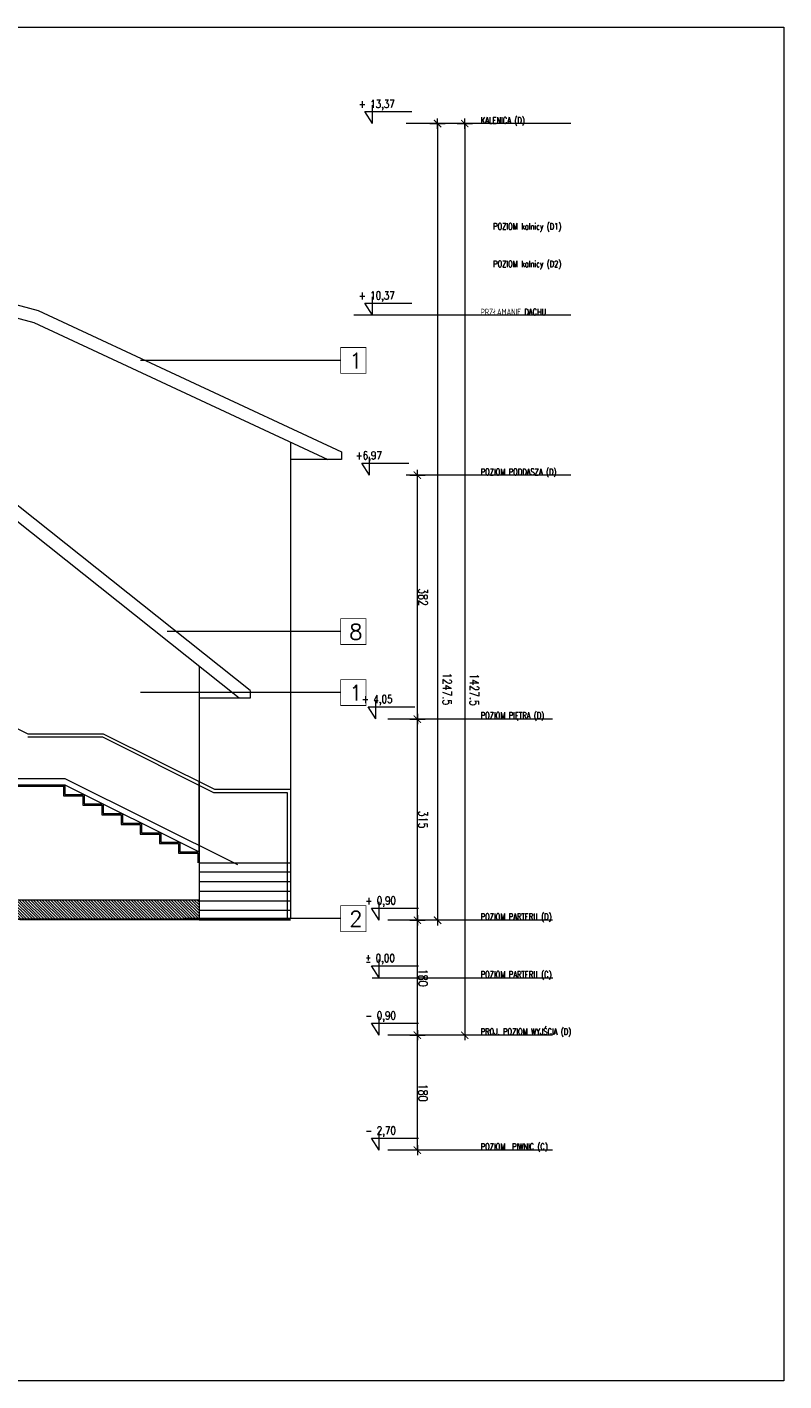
# Model space of a CAD drawing. Header units: millimetres. Extents: x -82287 to 177822, y -399756 to 0.
# Tile 57 of 228: x 73992 to 75176, y -238805 to -236685. Entities that reach past the tile are written whole.
import ezdxf
from ezdxf.enums import TextEntityAlignment as Align

# ---------------------------------------------------------------- set-up
doc = ezdxf.new("R2010")
doc.units = ezdxf.units.MM
doc.header["$MEASUREMENT"] = 0
doc.layers.get('DEFPOINTS').update_dxf_attribs({"lineweight": 50})
doc.layers.add('FL_XREF', color=252, linetype='Continuous')
for name, color, linetype, lineweight in [('SUŁOSZOWA - PB 21 03$0$! opisy okien elewacja', 251, 'Continuous', 0), ('SUŁOSZOWA - PB 21 03$0$!! 0_ Istn-sciany', 251, 'Continuous', 0), ('SUŁOSZOWA - PB 21 03$0$!! 0_ WIDOK ELEWACJA', 251, 'Continuous', 0), ('SUŁOSZOWA - PB 21 03$0$!! 0_Istn-cienka', 251, 'Continuous', 0), ('SUŁOSZOWA - PB 21 03$0$!! 0_Opis_pom', 251, 'Continuous', 0), ('SUŁOSZOWA - PB 21 03$0$!! 1_OPIS POM NOWE', 251, 'Continuous', 0), ('SUŁOSZOWA - PB 21 03$0$!! 2_ELEWACJA COKÓŁ', 251, 'Continuous', 0), ('SUŁOSZOWA - PB 21 03$0$!!_1  OPISY ELEWACJE', 251, 'Continuous', 0), ('SUŁOSZOWA - PB 21 03$0$0-rzedne-blok', 251, 'Continuous', 0)]:
    doc.layers.add(name, color=color, linetype=linetype, lineweight=lineweight)
doc.layers.add('SUŁOSZOWA - PB 21 03$0$ND', color=251, linetype='Continuous', lineweight=0, plot=False)
doc.styles.add('SUŁOSZOWA - PB 21 03$0$ARIAL', font='tahoma.ttf')
doc.styles.add('SUŁOSZOWA - PB 21 03$0$DEUTSCH', font='SIMPLEX8')
doc.styles.add('SUŁOSZOWA - PB 21 03$0$SIMPLEX', font='simplex.shx', dxfattribs={"width": 0.77})
doc.styles.add('SUŁOSZOWA - PB 21 03$0$TXT', font='simplex.shx')
doc.dimstyles.new('SUŁOSZOWA - PB 21 03$0$OL PB 100', dxfattribs={"dimscale": 4, "dimtxt": 3.5, "dimasz": 0.2, "dimexe": 10, "dimexo": 10, "dimgap": 0.5, "dimtad": 1, "dimdec": 1, "dimrnd": 0.5, "dimzin": 9, "dimdsep": 46, "dimtxsty": 'SUŁOSZOWA - PB 21 03$0$SIMPLEX', "dimblk": 'SUŁOSZOWA - PB 21 03$0$thick_MSz', "dimcen": 0.05, "dimdle": 8, "dimse1": 1, "dimse2": 1, "dimclrd": 256, "dimclre": 256, "dimclrt": 3, "dimadec": 1, "dimazin": 2, "dimtfac": 1, "dimtdec": 1, "dimtix": 1, "dimtofl": 0, "dimtmove": 2, "dimatfit": 3, "dimldrblk": 'SUŁOSZOWA - PB 21 03$0$thick_MSz', "dimfxl": 10, "dimfxlon": 1, "dimtolj": 1, "dimlwd": -1, "dimlwe": -1, "dimarcsym": 0})

# ---------------------------------------------------------------- blocks, each defined once
blk = doc.blocks.new('SUŁOSZOWA - PB 21 03$0$D_kota')
for p, q in [((8.7, 0), (8.7, 23)), ((-0.8, 15), (8.7, 15)), ((8.7, 0), (-0.8, 15))]:
    blk.add_line(p, q)
blk.add_lwpolyline([(-0.8, 15), (57.9, 15)])
at = {"style": 'SUŁOSZOWA - PB 21 03$0$DEUTSCH', "width": 0.8}
blk.add_attdef('POZ.ARCH', (7.3, 19.7), '', height=10, dxfattribs=at)
blk = doc.blocks.new('SUŁOSZOWA - PB 21 03$0$thick_MSz')
for p, q in [((-10, 0), (10, 0)), ((0, 15), (0, -15))]:
    blk.add_line(p, q)
at = {"const_width": 2, "elevation": 2}
blk.add_lwpolyline([(-7.1, -7.1), (7.1, 7.1)], dxfattribs=at)
blk = doc.blocks.new('*D182')
at = {"layer": 'DEFPOINTS', "color": 0, "ltscale": 100, "transparency": 16777216}
for p in [(-7256.9, 8688.1), (-7256.9, 8610.3), (-6009.6, 8600.1)]:
    blk.add_point(p, dxfattribs=at)
at = {"layer": 'SUŁOSZOWA - PB 21 03$0$ND', "ltscale": 100, "transparency": 16777216}
blk.add_line((-6010.4, 8610.3), (-7256.1, 8610.3), dxfattribs=at)
at = {"layer": 'SUŁOSZOWA - PB 21 03$0$ND', "ltscale": 100, "transparency": 16777216, "xscale": 0.8, "yscale": 0.8, "zscale": 0.8}
for p, rotation in [((-7256.9, 8610.3), 180.0000000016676), ((-6009.6, 8610.3), 1.667526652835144e-09)]:
    blk.add_blockref('SUŁOSZOWA - PB 21 03$0$thick_MSz', p, dxfattribs=dict(at, rotation=rotation))
at = {"layer": 'SUŁOSZOWA - PB 21 03$0$ND', "color": 3, "ltscale": 100, "transparency": 16777216, "insert": (-6894.8, 8595.3), "char_height": 14, "attachment_point": 5, "rotation": 180, "style": 'SUŁOSZOWA - PB 21 03$0$SIMPLEX'}
blk.add_mtext('\\A1;1247.5', dxfattribs=at)
blk = doc.blocks.new('*D183')
at = {"layer": 'DEFPOINTS', "color": 0, "ltscale": 100, "transparency": 16777216}
for p in [(-7436.9, 8703.8), (-7256.9, 8703.8), (-7256.9, 8642)]:
    blk.add_point(p, dxfattribs=at)
at = {"layer": 'SUŁOSZOWA - PB 21 03$0$ND', "ltscale": 100, "transparency": 16777216}
blk.add_line((-7436.1, 8642), (-7257.7, 8642), dxfattribs=at)
at = {"layer": 'SUŁOSZOWA - PB 21 03$0$ND', "ltscale": 100, "transparency": 16777216, "xscale": 0.8, "yscale": 0.8, "zscale": 0.8}
for p, rotation in [((-7436.9, 8642), 180.0000000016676), ((-7256.9, 8642), 1.667526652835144e-09)]:
    blk.add_blockref('SUŁOSZOWA - PB 21 03$0$thick_MSz', p, dxfattribs=dict(at, rotation=rotation))
at = {"layer": 'SUŁOSZOWA - PB 21 03$0$ND', "color": 3, "ltscale": 100, "transparency": 16777216, "insert": (-7346.9, 8633), "char_height": 14, "attachment_point": 5, "rotation": 180, "style": 'SUŁOSZOWA - PB 21 03$0$SIMPLEX'}
blk.add_mtext('\\A1;180', dxfattribs=at)
blk = doc.blocks.new('*D184')
at = {"layer": 'DEFPOINTS', "color": 0, "ltscale": 100, "transparency": 16777216}
for p in [(-7256.9, 8703.8), (-6941.9, 8703.8), (-6941.9, 8642)]:
    blk.add_point(p, dxfattribs=at)
at = {"layer": 'SUŁOSZOWA - PB 21 03$0$ND', "ltscale": 100, "transparency": 16777216}
blk.add_line((-7256.1, 8642), (-6942.7, 8642), dxfattribs=at)
at = {"layer": 'SUŁOSZOWA - PB 21 03$0$ND', "ltscale": 100, "transparency": 16777216, "xscale": 0.8, "yscale": 0.8, "zscale": 0.8, "rotation": 180}
blk.add_blockref('SUŁOSZOWA - PB 21 03$0$thick_MSz', (-7256.9, 8642), dxfattribs=at)
at = {"layer": 'SUŁOSZOWA - PB 21 03$0$ND', "ltscale": 100, "transparency": 16777216, "xscale": 0.8, "yscale": 0.8, "zscale": 0.8}
blk.add_blockref('SUŁOSZOWA - PB 21 03$0$thick_MSz', (-6941.9, 8642), dxfattribs=at)
at = {"layer": 'SUŁOSZOWA - PB 21 03$0$ND', "color": 3, "ltscale": 100, "transparency": 16777216, "insert": (-7099.4, 8633), "char_height": 14, "attachment_point": 5, "rotation": 180, "style": 'SUŁOSZOWA - PB 21 03$0$SIMPLEX'}
blk.add_mtext('\\A1;315', dxfattribs=at)
blk = doc.blocks.new('*D185')
at = {"layer": 'DEFPOINTS', "color": 0, "ltscale": 100, "transparency": 16777216}
for p in [(-6941.9, 8703.8), (-6559.9, 8703.8), (-6559.9, 8642)]:
    blk.add_point(p, dxfattribs=at)
at = {"layer": 'SUŁOSZOWA - PB 21 03$0$ND', "ltscale": 100, "transparency": 16777216}
blk.add_line((-6941.1, 8642), (-6560.7, 8642), dxfattribs=at)
at = {"layer": 'SUŁOSZOWA - PB 21 03$0$ND', "ltscale": 100, "transparency": 16777216, "xscale": 0.8, "yscale": 0.8, "zscale": 0.8, "rotation": 180}
blk.add_blockref('SUŁOSZOWA - PB 21 03$0$thick_MSz', (-6941.9, 8642), dxfattribs=at)
at = {"layer": 'SUŁOSZOWA - PB 21 03$0$ND', "ltscale": 100, "transparency": 16777216, "xscale": 0.8, "yscale": 0.8, "zscale": 0.8}
blk.add_blockref('SUŁOSZOWA - PB 21 03$0$thick_MSz', (-6559.9, 8642), dxfattribs=at)
at = {"layer": 'SUŁOSZOWA - PB 21 03$0$ND', "color": 3, "ltscale": 100, "transparency": 16777216, "insert": (-6750.9, 8633), "char_height": 14, "attachment_point": 5, "rotation": 180, "style": 'SUŁOSZOWA - PB 21 03$0$SIMPLEX'}
blk.add_mtext('\\A1;382', dxfattribs=at)
blk = doc.blocks.new('*D186')
at = {"layer": 'DEFPOINTS', "color": 0, "ltscale": 100, "transparency": 16777216}
for p in [(-7616.9, 8679.3), (-7436.9, 8679.3), (-7436.9, 8642)]:
    blk.add_point(p, dxfattribs=at)
at = {"layer": 'SUŁOSZOWA - PB 21 03$0$ND', "ltscale": 100, "transparency": 16777216}
blk.add_line((-7616.1, 8642), (-7437.7, 8642), dxfattribs=at)
at = {"layer": 'SUŁOSZOWA - PB 21 03$0$ND', "ltscale": 100, "transparency": 16777216, "xscale": 0.8, "yscale": 0.8, "zscale": 0.8}
for p, rotation in [((-7616.9, 8642), 180.0000000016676), ((-7436.9, 8642), 1.667526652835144e-09)]:
    blk.add_blockref('SUŁOSZOWA - PB 21 03$0$thick_MSz', p, dxfattribs=dict(at, rotation=rotation))
at = {"layer": 'SUŁOSZOWA - PB 21 03$0$ND', "color": 3, "ltscale": 100, "transparency": 16777216, "insert": (-7526.9, 8633), "char_height": 14, "attachment_point": 5, "rotation": 180, "style": 'SUŁOSZOWA - PB 21 03$0$SIMPLEX'}
blk.add_mtext('\\A1;180', dxfattribs=at)
blk = doc.blocks.new('*D187')
at = {"layer": 'DEFPOINTS', "color": 0, "ltscale": 100, "transparency": 16777216}
for p in [(-7436.9, 8688.1), (-7436.9, 8567.8), (-6009.6, 8557.6)]:
    blk.add_point(p, dxfattribs=at)
at = {"layer": 'SUŁOSZOWA - PB 21 03$0$ND', "ltscale": 100, "transparency": 16777216}
blk.add_line((-6010.4, 8567.8), (-7436.1, 8567.8), dxfattribs=at)
at = {"layer": 'SUŁOSZOWA - PB 21 03$0$ND', "ltscale": 100, "transparency": 16777216, "xscale": 0.8, "yscale": 0.8, "zscale": 0.8}
for p, rotation in [((-7436.9, 8567.8), 180.0000000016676), ((-6009.6, 8567.8), 1.667526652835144e-09)]:
    blk.add_blockref('SUŁOSZOWA - PB 21 03$0$thick_MSz', p, dxfattribs=dict(at, rotation=rotation))
at = {"layer": 'SUŁOSZOWA - PB 21 03$0$ND', "color": 3, "ltscale": 100, "transparency": 16777216, "insert": (-6895.9, 8552.8), "char_height": 14, "attachment_point": 5, "rotation": 180, "style": 'SUŁOSZOWA - PB 21 03$0$SIMPLEX'}
blk.add_mtext('\\A1;1427.5', dxfattribs=at)
blk = doc.blocks.new('SUŁOSZOWA - PB 21 03$0$BLOK POZIOMY SALA GIMNASTYCZNA')
for p, q in [((-7616.85, 8430.57), (-7616.85, 8688.11)), ((-7436.85, 8430.57), (-7436.85, 8688.11)), ((-7256.85, 8430.57), (-7256.85, 8688.11)), ((-6941.85, 8430.57), (-6941.85, 8688.11)), ((-6559.85, 8401.77), (-6559.85, 8659.32)), ((-6309.42, 8401.77), (-6309.42, 8659.32)), ((-6009.57, 8401.77), (-6009.57, 8659.32))]:
    blk.add_line(p, q)
for points in [[(-6309.42, 8401.77), (-6309.42, 8741.67)], [(-7346.85, 8712.69), (-7346.85, 8429.66)]]:
    blk.add_lwpolyline(points)
at = {"layer": 'SUŁOSZOWA - PB 21 03$0$0-rzedne-blok'}
ref = blk.add_blockref('SUŁOSZOWA - PB 21 03$0$D_kota', (-6559.85, 8727.86), dxfattribs=dict(at, xscale=1.250000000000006, yscale=1.250000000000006, zscale=1.250000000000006, rotation=270))
ref.add_attrib('POZ.ARCH', '+6,97', (-6535.27, 8738.69), dxfattribs={"layer": '0', "height": 12.5, "rotation": 270, "style": 'SUŁOSZOWA - PB 21 03$0$DEUTSCH', "width": 0.8})
ref = blk.add_blockref('SUŁOSZOWA - PB 21 03$0$D_kota', (-7616.85, 8712.69), dxfattribs=dict(at, xscale=1.250000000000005, yscale=1.250000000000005, zscale=1.250000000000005, rotation=270))
ref.add_attrib('POZ.ARCH', '- 2,70  ', (-7592.27, 8723.52), dxfattribs={"layer": '0', "height": 12.5, "rotation": 270, "style": 'SUŁOSZOWA - PB 21 03$0$DEUTSCH', "width": 0.8})
ref = blk.add_blockref('SUŁOSZOWA - PB 21 03$0$D_kota', (-7436.85, 8712.69), dxfattribs=dict(at, xscale=1.250000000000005, yscale=1.250000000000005, zscale=1.250000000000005, rotation=270))
ref.add_attrib('POZ.ARCH', '- 0,90  ', (-7412.27, 8723.52), dxfattribs={"layer": '0', "height": 12.5, "rotation": 270, "style": 'SUŁOSZOWA - PB 21 03$0$DEUTSCH', "width": 0.8})
ref = blk.add_blockref('SUŁOSZOWA - PB 21 03$0$D_kota', (-7346.85, 8712.69), dxfattribs=dict(at, xscale=1.250000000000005, yscale=1.250000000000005, zscale=1.250000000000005, rotation=270))
ref.add_attrib('POZ.ARCH', '%%p 0,00  ', (-7322.27, 8723.52), dxfattribs={"layer": '0', "height": 12.5, "rotation": 270, "style": 'SUŁOSZOWA - PB 21 03$0$DEUTSCH', "width": 0.8})
ref = blk.add_blockref('SUŁOSZOWA - PB 21 03$0$D_kota', (-7256.85, 8712.69), dxfattribs=dict(at, xscale=1.250000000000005, yscale=1.250000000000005, zscale=1.250000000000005, rotation=270))
ref.add_attrib('POZ.ARCH', '+ 0,90  ', (-7232.27, 8723.52), dxfattribs={"layer": '0', "height": 12.5, "rotation": 270, "style": 'SUŁOSZOWA - PB 21 03$0$DEUTSCH', "width": 0.8})
ref = blk.add_blockref('SUŁOSZOWA - PB 21 03$0$D_kota', (-6941.38, 8718.1), dxfattribs=dict(at, xscale=1.250000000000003, yscale=1.250000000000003, zscale=1.250000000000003, rotation=269.9999999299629))
ref.add_attrib('POZ.ARCH', '+ 4,05', (-6916.8, 8728.93), dxfattribs={"layer": '0', "height": 12.5, "rotation": 270, "style": 'SUŁOSZOWA - PB 21 03$0$DEUTSCH', "width": 0.8})
ref = blk.add_blockref('SUŁOSZOWA - PB 21 03$0$D_kota', (-6309.42, 8723.05), dxfattribs=dict(at, xscale=1.250000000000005, yscale=1.250000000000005, zscale=1.250000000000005, rotation=270))
ref.add_attrib('POZ.ARCH', '+ 10,37', (-6284.84, 8733.88), dxfattribs={"layer": '0', "height": 12.5, "rotation": 270, "style": 'SUŁOSZOWA - PB 21 03$0$DEUTSCH', "width": 0.8})
ref = blk.add_blockref('SUŁOSZOWA - PB 21 03$0$D_kota', (-6009.57, 8723.05), dxfattribs=dict(at, xscale=1.250000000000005, yscale=1.250000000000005, zscale=1.250000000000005, rotation=270))
ref.add_attrib('POZ.ARCH', '+ 13,37', (-5984.99, 8733.88), dxfattribs={"layer": '0', "height": 12.5, "rotation": 270, "style": 'SUŁOSZOWA - PB 21 03$0$DEUTSCH', "width": 0.8})
at = {"style": 'SUŁOSZOWA - PB 21 03$0$SIMPLEX', "width": 0.77}
for s, p in [('POZIOM  PIWNIC (C)', (-7616.31, 8542.85)), ('PROJ. POZIOM WYJŚCIA (D)', (-7436.31, 8542.85)), ('POZIOM PARTERU (C)', (-7346.85, 8542.85)), ('POZIOM PARTERU (D)', (-7256.31, 8542.85)), ('POZIOM PIĘTRA (D)', (-6941.31, 8542.85)), ('POZIOM PODDASZA (D)', (-6559.85, 8542.85)), ('PRZŁAMANIE DACHU', (-6309.42, 8542.85)), ('POZIOM kalnicy (D2)', (-6234.21, 8523.33, -0.04)), ('POZIOM kalnicy (D1)', (-6175.6, 8523.33, -0.04)), ('KALENICA (D)', (-6009.57, 8542.85))]:
    blk.add_text(s, height=10, rotation=270, dxfattribs=at).set_placement(p)
at = {"layer": 'SUŁOSZOWA - PB 21 03$0$ND', "ltscale": 100}
for base, p1, p2, picture, middle in [((-7256.85, 8641.97), (-7436.85, 8703.84), (-7256.85, 8703.84), '*D183', (-7346.85, 8632.97)), ((-7436.85, 8641.97), (-7616.85, 8679.26), (-7436.85, 8679.26), '*D186', (-7526.85, 8632.97))]:
    dim = blk.add_linear_dim(base=base, p1=p1, p2=p2, angle=0, dimstyle='SUŁOSZOWA - PB 21 03$0$OL PB 100', dxfattribs=at)
    dim.commit()
    dim.dimension.update_dxf_attribs({"geometry": picture, "text_midpoint": middle})
for base, p1, p2, picture, middle in [((-6941.85, 8641.97), (-7256.85, 8703.84), (-6941.85, 8703.84), '*D184', (-7099.35, 8632.97)), ((-6559.85, 8641.97), (-6941.85, 8703.84), (-6559.85, 8703.84), '*D185', (-6750.85, 8632.97))]:
    dim = blk.add_linear_dim(base=base, p1=p1, p2=p2, dimstyle='SUŁOSZOWA - PB 21 03$0$OL PB 100', dxfattribs=at)
    dim.commit()
    dim.dimension.update_dxf_attribs({"geometry": picture, "text_midpoint": middle})
for base, p1, p2, picture, middle in [((-7436.85, 8567.75), (-6009.57, 8557.61), (-7436.85, 8688.11), '*D187', (-6895.9, 8552.8)), ((-7256.85, 8610.27), (-6009.57, 8600.13), (-7256.85, 8688.11), '*D182', (-6894.77, 8595.31))]:
    dim = blk.add_linear_dim(base=base, p1=p1, p2=p2, angle=0, dimstyle='SUŁOSZOWA - PB 21 03$0$OL PB 100', dxfattribs=at)
    dim.commit()
    dim.dimension.update_dxf_attribs({"geometry": picture, "text_midpoint": middle, "dimtype": 160})
blk = doc.blocks.new('SUŁOSZOWA - PB 21 03')
at = {"layer": 'SUŁOSZOWA - PB 21 03$0$!! 2_ELEWACJA COKÓŁ'}
h = blk.add_hatch(dxfattribs=at)
h.set_pattern_fill('ANSI31', color=250, angle=90)
h.set_pattern_definition([(135, (-125229.0226, -283999.89), (-2.24506403, -2.24506403), [])])
h.paths.add_polyline_path([(73085.56575, -238104.26576), (73085.56575, -238134.26576), (74198.56575, -238134.26576), (74198.56575, -238104.26576)])
at = {"layer": 'SUŁOSZOWA - PB 21 03$0$! opisy okien elewacja'}
blk.add_lwpolyline([(68230.46845, -238857.59214), (68230.46845, -236737.82104), (75114.13549, -236737.82104), (75114.13549, -238857.59214)], close=True, dxfattribs=at)
blk.add_lwpolyline([(74198.56575, -238029.26576), (74198.56575, -237919.26576)], dxfattribs=at)
at = {"layer": 'SUŁOSZOWA - PB 21 03$0$!! 0_ Istn-sciany'}
for points in [[(72288.56575, -238134.26576), (74341.56575, -238134.26576)], [(74341.56575, -238136.26576), (74198.56575, -238136.26576), (73075.56575, -238134.26576)]]:
    blk.add_lwpolyline(points, dxfattribs=at)
at = {"layer": 'SUŁOSZOWA - PB 21 03$0$!! 0_ WIDOK ELEWACJA'}
for points in [[(73499.56573, -237061.70495), (73946.97397, -237181.58763)], [(73499.56573, -237082.41048), (73940.10743, -237200.45327)], [(74278.56575, -237776.69696), (73555.6769, -237201.37498)], [(73940.10743, -237200.45327), (74399.9758, -237414.89341)], [(73946.97397, -237181.58763), (74421.56575, -237402.89341)], [(74261.52653, -237788.69696), (73528.64166, -237205.41949)], [(74341.56575, -237387.65636), (74341.56575, -238134.26576)], [(74341.56575, -237387.65636), (74341.56575, -238134.26576)], [(74421.56575, -237402.89341), (74421.56575, -237414.89341), (74399.9758, -237414.89341)], [(74399.9758, -237414.89341), (74341.56575, -237414.89341)], [(74198.56575, -237738.58867), (74198.56575, -238134.26576)], [(74256.9758, -237788.69696), (74198.56575, -237788.69696)], [(74278.56575, -237776.69696), (74278.56575, -237788.69696), (74256.9758, -237788.69696)], [(73085.56575, -238104.26576), (74198.56575, -238104.26576)], [(72847.56575, -238134.26576), (74341.56575, -238134.26576)]]:
    blk.add_lwpolyline(points, dxfattribs=at)
at = {"layer": 'SUŁOSZOWA - PB 21 03$0$!! 0_Istn-cienka'}
for points in [[(73630.56575, -237694.26576), (73930.56575, -237844.26576)], [(73930.56575, -237844.26576), (74048.56575, -237844.26576)], [(73930.56575, -237849.26576), (74047.38541, -237849.26576)], [(74047.38541, -237849.26576), (74221.38541, -237936.26576)], [(74048.56575, -237844.26576), (74222.56575, -237931.26576)], [(73868.56575, -237914.26576), (73988.56575, -237914.26576)], [(73988.56575, -237914.26576), (74258.56575, -238049.26576)], [(73838.56575, -237924.26576), (73988.56575, -237924.26576)], [(73838.56575, -237926.26576), (73988.56575, -237926.26576)], [(73986.56575, -237924.26576), (73986.56575, -237941.26576), (74016.56575, -237941.26576), (74016.56575, -237956.26576), (74046.56575, -237956.26576), (74046.56575, -237971.26576), (74076.56575, -237971.26576), (74076.56575, -237986.26576), (74106.56575, -237986.26576), (74106.56575, -238001.26576), (74136.56575, -238001.26576), (74136.56575, -238016.26576), (74166.56575, -238016.26576), (74166.56575, -238031.26576), (74196.56575, -238031.26576), (74196.56575, -238046.26576)], [(73988.56575, -237924.26576), (73988.56575, -237939.26576), (74018.56575, -237939.26576), (74018.56575, -237954.26576), (74048.56575, -237954.26576), (74048.56575, -237969.26576), (74078.56575, -237969.26576), (74078.56575, -237984.26576), (74108.56575, -237984.26576), (74108.56575, -237999.26576), (74138.56575, -237999.26576), (74138.56575, -238014.26576), (74168.56575, -238014.26576), (74168.56575, -238029.26576), (74198.56575, -238029.26576), (74198.56575, -238044.26576)], [(73988.56575, -237924.26576), (74198.56575, -238029.26576)], [(74221.38541, -237936.26576), (74336.56575, -237936.26576), (74336.56575, -238134.26576)], [(74222.56575, -237931.26576), (74341.56575, -237931.26576), (74341.56575, -238134.26576)], [(74198.57436, -238046.26576), (74341.56575, -238046.26576), (74341.56575, -238076.26576)], [(74198.57436, -238046.26576), (74198.57436, -238076.26576)], [(74341.56575, -238061.26576), (74198.56575, -238061.26576)], [(74341.56575, -238076.26576), (74198.56575, -238076.26576)], [(74341.56575, -238091.26576), (74198.56575, -238091.26576)], [(74341.56575, -238106.26576), (74198.56575, -238106.26576)], [(74341.56575, -238121.26576), (74198.56575, -238121.26576)], [(74341.56575, -238136.26576), (74198.56575, -238136.26576)]]:
    blk.add_lwpolyline(points, dxfattribs=at)
at = {"layer": 'SUŁOSZOWA - PB 21 03$0$!!_1  OPISY ELEWACJE', "const_width": 1.2}
for points in [[(74420.11566, -237280.08394), (74420.11566, -237239.53916), (74459.83, -237239.53916), (74459.83, -237280.08394)], [(74420.11566, -237280.08394), (74420.11566, -237239.53916), (74459.83, -237239.53916), (74459.83, -237280.08394)], [(74420.11566, -237704.6191), (74420.11566, -237664.07431), (74459.83, -237664.07431), (74459.83, -237704.6191)], [(74420.11566, -237704.6191), (74420.11566, -237664.07431), (74459.83, -237664.07431), (74459.83, -237704.6191)], [(74420.11566, -237800.06083), (74420.11566, -237759.51604), (74459.83, -237759.51604), (74459.83, -237800.06083)], [(74420.11566, -237800.06083), (74420.11566, -237759.51604), (74459.83, -237759.51604), (74459.83, -237800.06083)], [(74420.11566, -238154.00435), (74420.11566, -238113.45956), (74459.83, -238113.45956), (74459.83, -238154.00435)], [(74420.11566, -238154.00435), (74420.11566, -238113.45956), (74459.83, -238113.45956), (74459.83, -238154.00435)]]:
    blk.add_lwpolyline(points, close=True, dxfattribs=at)
at = {"layer": 'SUŁOSZOWA - PB 21 03$0$!!_1  OPISY ELEWACJE'}
for points in [[(74420.11566, -237259.81155), (74107.17992, -237259.81155)], [(74420.11566, -237684.34671), (74148.85786, -237684.34671)], [(74420.11566, -237779.78843), (74107.17992, -237779.78843)], [(74420.11566, -238133.73195), (74176.50443, -238133.73195)]]:
    blk.add_lwpolyline(points, dxfattribs=at)
at = {"layer": 'SUŁOSZOWA - PB 21 03$0$! opisy okien elewacja', "rotation": 90}
blk.add_blockref('SUŁOSZOWA - PB 21 03$0$BLOK POZIOMY SALA GIMNASTYCZNA', (83182.31078, -230879.41154), dxfattribs=at)
at = {"layer": 'SUŁOSZOWA - PB 21 03$0$!! 0_Opis_pom', "ltscale": 0.7, "style": 'SUŁOSZOWA - PB 21 03$0$ARIAL'}
for tag, p in [('B0,19', (52679.2094, -194257.55204)), ('B2,14', (73874.0461, -194402.0887)), ('B1,21', (60405.50261, -194427.18207)), ('B2,12', (73342.49259, -194413.89249)), ('A1,16', (59129.54925, -194448.08429)), ('B1/17', (59524.53699, -194450.37428)), ('B1,19', (59914.81903, -194448.15658)), ('1,23', (61575.22173, -194450.37428)), ('B2,11', (73069.01144, -194438.89383)), ('B2,16', (75195.07765, -194441.83446)), ('B0,15', (51514.15008, -194461.8073)), ('A1,1', (58808.06672, -194460.94161)), ('B1,18', (59715.51745, -194473.87108)), ('1,22', (60947.33929, -194456.1144)), ('B2,17', (75506.7465, -194471.3759)), ('B2,19.1', (76701.67035, -194466.03695)), ('B3,7', (87459.81312, -194465.07097)), ('B3,3', (88235.73906, -194465.79732)), ('B0,18', (52071.43815, -194478.40179)), ('B1,20', (60198.53687, -194490.17374)), ('B2,10', (72728.63362, -194489.37283)), ('B2,15', (74566.38885, -194487.81114)), ('B3,6', (86826.65132, -194483.15512)), ('B3,8', (90006.66539, -194478.47972)), ('A0,6', (49094.40602, -194505.72387)), ('A1,6', (58565.96262, -194514.50753)), ('B1,1', (61908.24378, -194515.48656)), ('A2,5', (72452.45009, -194505.90583)), ('B2,13', (73649.91716, -194500.01242)), ('A0,5', (49399.71914, -194533.19455)), ('A0,4', (49692.81919, -194517.93289)), ('A0,3', (49906.53818, -194524.03766)), ('B0,20', (53125.45224, -194527.8835)), ('B0,21', (53847.26622, -194535.08002)), ('B0,22', (54187.56644, -194519.04308)), ('B1,3', (62229.35503, -194604.49851)), ('B2,18', (75922.43604, -194612.23635)), ('B2,19', (77152.69039, -194617.53776)), ('A3,4', (85509.27934, -194642.47136)), ('B0,24B', (54824.42896, -194684.26784)), ('B0,13', (50367.63944, -194706.5583)), ('B0,16', (51457.40872, -194704.43091)), ('B0,17', (51897.58569, -194706.77195)), ('B1,4', (63476.45184, -194691.11207)), ('A1,5', (58149.22649, -194724.80163)), ('A2,4', (71695.75649, -194707.44268)), ('B0,23', (54542.05776, -194742.93939)), ('A1,2', (58744.42262, -194746.622)), ('A2.1', (72371.45884, -194731.56251)), ('B1,2D', (60756.29674, -194750.92727)), ('B0,14', (50962.60809, -194789.06568)), ('A1,15', (59129.54925, -194780.73348)), ('B1,4', (63483.03852, -194791.04365)), ('A3.1', (86079.08704, -194786.62422)), ('A0,2', (49295.91259, -194810.95246)), ('B0,7', (52851.95551, -194845.56115)), ('B1,2B', (62374.83512, -194841.86715)), ('B2.7', (74548.27897, -194836.12781)), ('B3,2', (89035.72921, -194837.99287)), ('B1,2A', (61803.35407, -194869.27513)), ('B0,8', (51561.38742, -194890.27848)), ('A1,3', (58810.05243, -195008.83917)), ('A3.2', (86016.50296, -195004.88875)), ('A0,10', (49695.87246, -195042.9259)), ('A0,1', (49914.27925, -195025.82804)), ('B0,17', (51225.06492, -195049.74007)), ('A0,7', (49042.50308, -195082.6056)), ('B0,6', (52110.41055, -195069.39267)), ('B1,8', (61403.63433, -195071.25189)), ('A2.2', (72371.45884, -195070.78713)), ('B2.2', (74976.1855, -195068.47988)), ('B3,11', (88623.94853, -195099.23575)), ('B3,4', (87612.56208, -195132.78192)), ('B3,5', (86839.47632, -195174.05241)), ('B0,12', (50313.60595, -195207.52936)), ('B0,11', (50726.178, -195219.06638)), ('B1,6', (63686.26823, -195231.3997)), ('B3,10', (89778.42161, -195220.68871)), ('B0,24A', (54359.17011, -195245.97867)), ('A1,4', (58093.66276, -195250.96213)), ('A0,11', (49643.96951, -195271.84772)), ('B0,10', (51476.34179, -195259.44699)), ('B3,9', (90479.74099, -195260.18621)), ('A0,8', (49042.50308, -195293.21363)), ('B0,9', (51798.4912, -195291.17482)), ('B1,14', (59332.54805, -195280.73534)), ('B2,21', (75970.16114, -195290.81005)), ('B0,3', (52068.59538, -195319.60465)), ('B1,13', (60186.62513, -195314.46953)), ('B1,10', (60892.94126, -195319.45825)), ('B1,5', (63419.22943, -195317.21026)), ('A2.3', (71832.37045, -195318.78232)), ('B2,9', (73175.51251, -195317.21162)), ('B2,4', (74493.5947, -195318.7733)), ('B2,3', (74674.2815, -195319.28036)), ('A3,3', (85569.83931, -195318.78232)), ('B2,8', (73894.209, -195338.18956)), ('B3,1', (88723.65615, -195329.98594)), ('B0,2', (52227.2348, -195357.98297)), ('B1,9', (61058.12383, -195344.48743)), ('B2.1', (75304.74121, -195348.36327)), ('B2,20', (77211.021, -195343.82367)), ('B1,2C', (61827.40698, -195369.02625)), ('B1,7', (62134.52151, -195372.05069)), ('B0,1', (53061.17304, -195403.85659)), ('A0,9', (49001.50444, -195413.15723)), ('A0,12', (49689.76592, -195485.50737)), ('B0,4', (52224.78303, -195500.96352)), ('B2,5', (74686.48999, -195507.24036)), ('B1,11', (61050.00078, -195512.89565)), ('B1,12', (60864.00751, -195544.00738)), ('B2,6', (74499.29165, -195549.55175)), ('B0,5', (52066.14362, -195556.83806)), ('C2,2', (74812.78942, -195865.8959)), ('C1,3', (61091.58871, -195973.27844)), ('C0,2A', (52278.30875, -196050.48297)), ('C0,1', (52808.36775, -196132.34208)), ('C1,2', (61690.27405, -196439.72387)), ('C1,1', (62060.59754, -196465.28533)), ('C3,1', (88979.71614, -196545.67785)), ('C0,2B', (53028.88223, -196668.8019)), ('C1,4', (61008.68123, -196686.32122)), ('C2,1', (75334.65984, -196786.2197)), ('C2,3', (74834.65119, -196933.26657)), ('C1,5', (61062.7252, -196991.42453)), ('C1,10', (62127.38542, -196998.81344)), ('C1,9', (62147.33751, -197289.53424)), ('C1,6', (61131.41824, -197329.69535)), ('C0,3', (52181.98562, -197341.92176)), ('D1,1', (73931.12245, -197584.03121)), ('C0,4', (52345.96562, -197596.60561)), ('D0,18', (60296.49264, -197617.95269)), ('C2,4', (75243.70451, -197663.89)), ('D0,7', (59141.53804, -197722.84718)), ('C1,7', (61222.2575, -197737.18052)), ('D0,3', (59562.25866, -197751.14316)), ('D0,17', (60701.16801, -197741.44864)), ('D1,6', (72757.78643, -197751.22612)), ('D1,4', (73157.19908, -197744.29721)), ('D0,10', (58357.73602, -197820.93991)), ('D0,6', (58741.71849, -197802.61699)), ('D,09', (59195.67196, -197881.51243)), ('C0,5', (52269.72696, -197902.4362)), ('C0,6', (52872.93793, -197917.07354)), ('D0,2', (59943.06082, -197917.06725)), ('D1,3', (73475.28953, -197924.29875)), ('D0,16', (60721.3534, -197935.2949)), ('D0,8', (59058.9008, -197963.64925)), ('D0,5', (59448.52586, -197969.8061)), ('C2,5', (74555.08284, -197988.7886)), ('D1,5', (73291.61607, -197999.29956)), ('D0,4', (59655.02693, -198042.2589)), ('D0,15', (60692.12223, -198127.4643)), ('D0,1', (59931.33074, -198173.12806)), ('D1,2', (73578.07819, -198172.30068)), ('D0,11', (58161.27105, -198211.45823)), ('D0,12', (58250.99458, -198537.17631)), ('D0,13', (58250.99458, -198764.99605)), ('D0,14', (59130.08589, -198795.3373)), ('D1,7', (71854.87376, -198786.88467)), ('D1,8', (71715.35366, -199212.44512))]:
    blk.add_attdef(tag, text='', height=11.968, dxfattribs=at).set_placement(p, align=Align.MIDDLE_CENTER)
at = {"layer": 'SUŁOSZOWA - PB 21 03$0$!! 1_OPIS POM NOWE', "style": 'SUŁOSZOWA - PB 21 03$0$ARIAL'}
for tag, p in [('C1.7A', (61271.6179, -197538.30303)), ('C2.5B', (74970.66097, -197546.70728)), ('C2,5C', (74903.71123, -197659.13664)), ('C2.4', (75374.07862, -197726.11453)), ('D1,2B', (74322.25834, -197791.43247)), ('C1.7C', (61260.26049, -197811.38428)), ('C1.8B', (61588.27341, -197817.62151)), ('C1.8A', (61884.42005, -197818.94854)), ('C1.7B', (61322.12354, -197933.89849)), ('C2,5A', (74943.41937, -197993.49482)), ('E1.2', (62164.78326, -198139.98688)), ('E1.5E', (62692.10372, -198153.27854)), ('D1,2C', (73419.9359, -198156.57844)), ('E2.9', (75361.45041, -198161.88904)), ('E2.7', (76022.45692, -198162.26272)), ('E3.1', (88990.58975, -198158.87886)), ('D1,2A', (74280.17915, -198172.30068)), ('E1.1', (61330.46191, -198191.9806)), ('E1.5D', (62993.60773, -198185.416)), ('E1.5C', (63016.9343, -198246.3437)), ('E1.5B', (63264.15117, -198307.8661)), ('E3.2', (88781.41347, -198385.24275)), ('E1.6', (61022.6264, -198421.00827)), ('E2.2', (74782.75417, -198427.85813)), ('E2.8', (75757.29014, -198437.09188)), ('E1.5A', (63049.47589, -198456.39852)), ('E2.6', (76531.8031, -198444.40756)), ('E3.4', (89392.22607, -198450.03942)), ('E1.5G', (62892.39981, -198586.12622)), ('E1.5F', (62736.15118, -198589.14592)), ('E1,4', (61888.25021, -198652.6996)), ('E2.1', (75803.99631, -198697.05773)), ('E1.5L', (63297.7633, -198733.65678)), ('E1.3', (61058.5992, -198806.28147)), ('E1.5H', (62893.53005, -198830.01758)), ('E2,3', (74778.52304, -198843.9541)), ('E3.3', (89150.95684, -198867.32581)), ('E1.5K', (63266.15427, -198904.67789)), ('E1.5I', (62723.74907, -199005.87002)), ('E2.4', (75135.87669, -199083.20857)), ('E2.5', (76615.04061, -199164.91143)), ('E1.5J', (63204.25187, -199215.697))]:
    blk.add_attdef(tag, text='', height=11.968, dxfattribs=at).set_placement(p, align=Align.MIDDLE_CENTER)
at = {"layer": 'SUŁOSZOWA - PB 21 03$0$!!_1  OPISY ELEWACJE', "char_height": 24, "attachment_point": 1, "style": 'SUŁOSZOWA - PB 21 03$0$TXT'}
for s, insert in [('1', (74433.81758, -237248.20778)), ('8', (74433.81758, -237672.74294)), ('1', (74433.81758, -237768.18466)), ('2', (74433.81758, -238122.12819))]:
    blk.add_mtext_dynamic_manual_height_columns(s, width=40.5447886, gutter_width=90, heights=[0], dxfattribs=dict(at, insert=insert))

msp = doc.modelspace()

# ---------------------------------------------------------------- block references
at = {"layer": 'FL_XREF'}
msp.add_blockref('SUŁOSZOWA - PB 21 03', (62.3, 52.9), dxfattribs=at)

doc.saveas('drawing.dxf')
